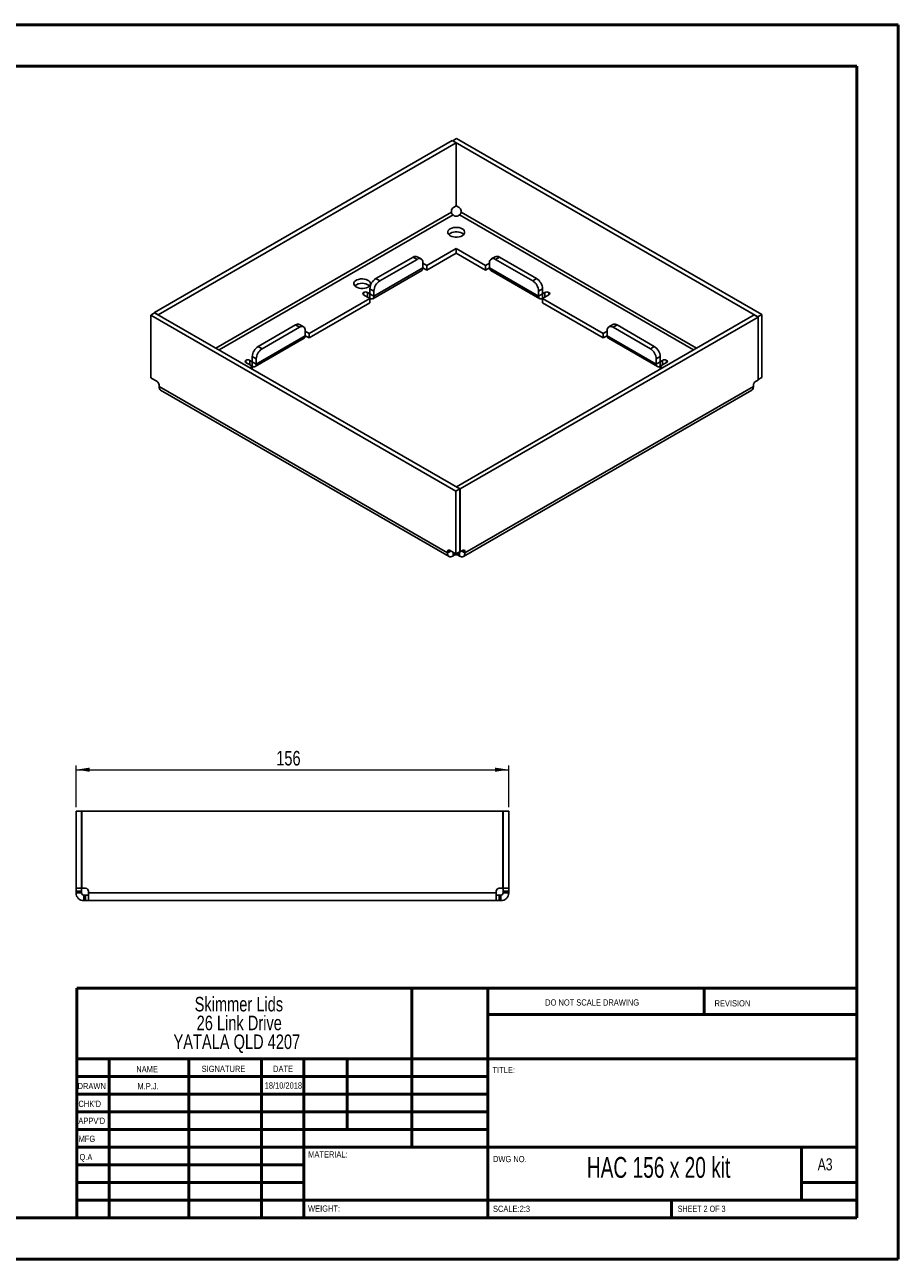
# Paper-space layout 'Sheet2' of a CAD drawing. Header units: millimetres. Extents: x 0 to 420, y 0 to 297.
# Tile 2 of 2: x 210 to 420, y 0 to 297. Entities that reach past the tile are written whole.
import ezdxf

# ---------------------------------------------------------------- set-up
doc = ezdxf.new("R2010")
doc.units = ezdxf.units.MM
doc.styles.add('SLDTEXTSTYLE0', font='TXT', dxfattribs={"width": 0.6875})
doc.styles.add('SLDTEXTSTYLE1', font='TXT', dxfattribs={"width": 0.75})
doc.dimstyles.new('SLDDIMSTYLE0', dxfattribs={"dimtxt": 3.5, "dimasz": 3.302, "dimexe": 0, "dimexo": 0.0625, "dimgap": 0.875, "dimtad": 1, "dimlfac": 1.5, "dimrnd": 1e-09, "dimzin": 12, "dimdsep": 46, "dimtxsty": 'SLDTEXTSTYLE1', "dimsah": 1, "dimcen": 0.09, "dimadec": 0, "dimazin": 3, "dimtfac": 1, "dimtofl": 0, "dimtmove": 0, "dimatfit": 3, "dimfxl": 1, "dimfrac": 2, "dimtolj": 1, "dimtzin": 12, "dimarcsym": 0})

# ---------------------------------------------------------------- blocks, each defined once
blk = doc.blocks.new('SW_NOTE_0_1')
at = {"color": 0, "linetype": 'Continuous', "lineweight": 0, "char_height": 3.5, "attachment_point": 2, "style": 'SLDTEXTSTYLE1'}
for s, insert in [('Skimmer Lids', (13.89, 4.51)), ('26 Link Drive', (13.98, -0.01)), ('YATALA QLD 4207', (13.4, -4.54))]:
    blk.add_mtext(s, dxfattribs=dict(at, insert=insert))
blk = doc.blocks.new('_D_2')
at = {"color": 7, "linetype": 'Continuous', "lineweight": 0}
for p, q in [((222.72, 109), (222.72, 119)), ((326.72, 109), (326.72, 119)), ((222.72, 118), (326.72, 118))]:
    blk.add_line(p, q, dxfattribs=at)
at = {"color": 7, "linetype": 'Continuous', "lineweight": 18}
for points in [[(222.72, 118), (226.02, 117.49), (226.02, 118.5)], [(326.72, 118), (323.42, 118.5), (323.42, 117.49)]]:
    blk.add_solid(points, dxfattribs=at)
at = {"color": 7, "linetype": 'Continuous', "lineweight": 18, "insert": (270.84, 122.51), "char_height": 3.5, "attachment_point": 1, "style": 'SLDTEXTSTYLE1'}
blk.add_mtext('156', dxfattribs=at)

psp = doc.layouts.new('Sheet2')

# ---------------------------------------------------------------- linework, layer by layer
at = {"color": 7, "linetype": 'Continuous', "lineweight": 50}
for p, q in [((0.3793, 297.2148), (420.3793, 297.2148)), ((420.3793, 0.2148), (420.3793, 297.2148)), ((10.3793, 287.2148), (410.3793, 287.2148)), ((410.3793, 287.2148), (410.3793, 10.2148)), ((222.8788, 65.4648), (410.0788, 65.4648)), ((222.8788, 65.4648), (222.8788, 10.2148)), ((303.4788, 65.4648), (303.4788, 27.2148)), ((321.6788, 65.4648), (321.6788, 10.2148)), ((373.6788, 59.0898), (373.6788, 65.4648)), ((410.0788, 59.0898), (321.6788, 59.0898)), ((410.0788, 48.4648), (222.8788, 48.4648)), ((230.6788, 48.4648), (230.6788, 10.2148)), ((249.8698, 48.4648), (249.8698, 10.2148)), ((267.2778, 48.4648), (267.2778, 10.2148)), ((277.4788, 10.2148), (277.4788, 48.4648)), ((287.8788, 31.4648), (287.8788, 48.4648)), ((321.6788, 44.2148), (222.8788, 44.2148)), ((321.6788, 39.9648), (222.8788, 39.9648)), ((321.6788, 35.7148), (222.8788, 35.7148)), ((321.6788, 31.4648), (222.8788, 31.4648)), ((277.4788, 27.2148), (222.8788, 27.2148)), ((277.4788, 27.2148), (410.0788, 27.2148)), ((397.0788, 14.4648), (397.0788, 27.2148)), ((277.4788, 22.9647), (222.8788, 22.9647)), ((277.4788, 18.7148), (222.8788, 18.7148)), ((410.0788, 18.7148), (397.0788, 18.7148)), ((222.8788, 14.4648), (410.3793, 14.4648)), ((365.8788, 10.2148), (365.8788, 14.4648)), ((10.3793, 10.2148), (410.3793, 10.2148)), ((0.3793, 0.2148), (420.3793, 0.2148))]:
    psp.add_line(p, q, dxfattribs=at)
at = {"color": 7, "linetype": 'Continuous', "lineweight": 25}
for p, q in [((313.1501, 269.3237), (241.5438, 227.9862)), ((314.0929, 268.7794), (242.4866, 227.4419)), ((314.0929, 268.7794), (313.1501, 269.3237)), ((314.2108, 269.8271), (313.268, 269.2828)), ((313.268, 269.2556), (313.268, 269.2828)), ((386.6185, 226.9385), (313.268, 269.2828)), ((314.0929, 253.6457), (314.0929, 268.7794)), ((387.5613, 227.4827), (314.2108, 269.8271)), ((314.0929, 253.6457), (313.4334, 253.2649)), ((314.7996, 253.2649), (314.0929, 253.6729)), ((312.962, 252.0951), (256.3481, 219.4126)), ((257.1024, 218.9772), (313.3391, 251.4419)), ((312.962, 252.4484), (312.962, 252.0951)), ((313.3391, 251.4419), (313.6451, 251.2652)), ((314.5879, 251.2652), (314.8939, 251.4419)), ((314.8939, 251.4419), (371.1306, 218.9772)), ((315.271, 252.0951), (315.271, 252.4484)), ((371.8849, 219.4126), (315.271, 252.0951)), ((303.7456, 241.305), (294.7889, 236.1345)), ((304.6884, 240.7608), (295.7317, 235.5902)), ((304.6884, 240.7608), (303.7456, 241.305)), ((305.6883, 240.8598), (304.7455, 241.4041)), ((314.1165, 243.3456), (307.0454, 239.2636)), ((307.0454, 238.1748), (314.1165, 242.2569)), ((321.1876, 239.2636), (314.1165, 243.3456)), ((314.1165, 242.2569), (314.1165, 243.3456)), ((314.1165, 242.2569), (321.1876, 238.1748)), ((323.4875, 241.4041), (322.5447, 240.8598)), ((324.4874, 241.305), (323.5446, 240.7608)), ((332.5013, 235.5902), (323.5446, 240.7608)), ((333.4441, 236.1345), (324.4874, 241.305)), ((294.0413, 231.3054), (305.8264, 238.1088)), ((294.3175, 231.9159), (306.1026, 238.7193)), ((306.1026, 238.7193), (306.1026, 239.9441)), ((307.0454, 239.2636), (306.1026, 239.8078)), ((307.0454, 238.1748), (306.1026, 238.7191)), ((307.0454, 239.2636), (307.0454, 238.1748)), ((322.1304, 239.8078), (321.1876, 239.2636)), ((321.1876, 238.1748), (321.1876, 239.2636)), ((322.1304, 238.7191), (321.1876, 238.1748)), ((322.1304, 239.9441), (322.1304, 238.7193)), ((322.1304, 238.7193), (333.9155, 231.9159)), ((322.4066, 238.1088), (334.1917, 231.3054)), ((294.7889, 236.1345), (295.7317, 235.5902)), ((332.5013, 235.5902), (333.4441, 236.1345)), ((291.8426, 232.2561), (291.8426, 232.8003)), ((291.8426, 232.2561), (293.3747, 231.3716)), ((293.3747, 232.4602), (292.7854, 232.8003)), ((292.7854, 232.8003), (292.7854, 231.7118)), ((294.3175, 233.1407), (293.3747, 233.685)), ((293.3747, 233.685), (293.3747, 232.4602)), ((294.3175, 231.9159), (293.3747, 232.4602)), ((293.3747, 231.3716), (293.3747, 232.4602)), ((294.3175, 233.1407), (294.3175, 231.9159)), ((334.8583, 233.685), (333.9155, 233.1407)), ((333.9155, 231.9159), (333.9155, 233.1407)), ((333.9155, 231.9159), (334.8583, 232.4602)), ((334.8583, 232.4602), (334.8583, 233.685)), ((335.4476, 232.8003), (334.8583, 232.4602)), ((334.8583, 231.3716), (334.8583, 232.4602)), ((334.8583, 231.3716), (336.3904, 232.2561)), ((335.4476, 231.7118), (335.4476, 232.8003)), ((336.3904, 232.8003), (336.3904, 232.2561)), ((293.3747, 231.3716), (278.7612, 222.9354)), ((278.7612, 221.8467), (293.3747, 230.2829)), ((293.3747, 230.2829), (293.3747, 231.3716)), ((349.4718, 222.9354), (334.8583, 231.3716)), ((334.8583, 231.3716), (334.8583, 230.2829)), ((334.8583, 230.2829), (349.4718, 221.8467)), ((240.6717, 227.3739), (241.6145, 227.9182)), ((240.6717, 227.3739), (314.0222, 185.0295)), ((240.6717, 212.2402), (240.6717, 227.3739)), ((242.4866, 227.4419), (241.5438, 227.9862)), ((241.5438, 227.9862), (241.5438, 227.8773)), ((241.6145, 227.9182), (314.965, 185.5738)), ((242.4866, 227.4147), (242.4866, 227.4419)), ((314.1401, 186.0772), (385.7464, 227.4147)), ((315.0829, 185.533), (386.6892, 226.8704)), ((385.7464, 227.4147), (386.6892, 226.8704)), ((387.5613, 227.4827), (386.6185, 226.9385)), ((386.6185, 226.9113), (386.6185, 226.9385)), ((386.6892, 226.8704), (386.6892, 211.7367)), ((387.5613, 212.349), (387.5613, 227.4827)), ((275.4613, 224.9769), (266.5046, 219.8063)), ((276.4041, 224.4326), (267.4475, 219.262)), ((276.4041, 224.4326), (275.4613, 224.9769)), ((277.4041, 224.5316), (276.4612, 225.0759)), ((277.8184, 222.3911), (277.8184, 223.6159)), ((278.7612, 222.9354), (277.8184, 223.4797)), ((278.7612, 222.9354), (278.7612, 221.8467)), ((350.4146, 223.4797), (349.4718, 222.9354)), ((349.4718, 221.8467), (349.4718, 222.9354)), ((350.4146, 223.6159), (350.4146, 222.3911)), ((351.7718, 225.0759), (350.8289, 224.5316)), ((352.7717, 224.9769), (351.8289, 224.4326)), ((360.7855, 219.262), (351.8289, 224.4326)), ((361.7284, 219.8063), (352.7717, 224.9769)), ((265.757, 214.9773), (277.5422, 221.7807)), ((266.0332, 215.5877), (277.8184, 222.3911)), ((266.5046, 219.8063), (267.4475, 219.262)), ((278.7612, 221.8467), (277.8184, 222.3909)), ((350.4146, 222.3909), (349.4718, 221.8467)), ((350.4146, 222.3911), (362.1998, 215.5877)), ((350.6908, 221.7807), (362.476, 214.9773)), ((360.7855, 219.262), (361.7284, 219.8063)), ((266.0332, 216.8125), (265.0904, 217.3568)), ((265.0904, 217.3568), (265.0904, 216.132)), ((266.0332, 216.8125), (266.0332, 215.5877)), ((363.1426, 217.3568), (362.1998, 216.8125)), ((362.1998, 215.5877), (362.1998, 216.8125)), ((363.1426, 216.132), (363.1426, 217.3568)), ((263.5584, 216.4722), (263.5584, 215.9279)), ((263.5584, 215.9279), (265.0904, 215.0434)), ((265.0904, 216.132), (264.5012, 216.4722)), ((264.5012, 216.4722), (264.5012, 215.3836)), ((265.0904, 215.0434), (264.5035, 214.7046)), ((266.0332, 215.5877), (265.0904, 216.132)), ((265.0904, 215.0434), (265.0904, 216.132)), ((265.0904, 214.3658), (265.0904, 215.0434)), ((362.1998, 215.5877), (363.1426, 216.132)), ((363.7318, 216.4722), (363.1426, 216.132)), ((363.1426, 215.0434), (363.1426, 216.132)), ((363.1426, 215.0434), (364.6746, 215.9279)), ((363.7295, 214.7046), (363.1426, 215.0434)), ((363.1426, 215.0434), (363.1426, 214.3658)), ((363.7318, 215.3836), (363.7318, 216.4722)), ((364.6746, 215.9279), (364.6746, 216.4722)), ((242.2033, 211.356), (240.6717, 212.2402)), ((386.0297, 211.356), (386.6892, 211.7367)), ((387.5613, 212.349), (386.6892, 211.8456)), ((242.6747, 210.1861), (242.6747, 210.5395)), ((242.6747, 210.1861), (312.0192, 170.1544)), ((243.0614, 209.3315), (312.4058, 169.2998)), ((315.8272, 169.2998), (385.1716, 209.3315)), ((385.5583, 210.1861), (316.2138, 170.1544)), ((385.5583, 210.1861), (385.5583, 210.5395)), ((314.0222, 185.0295), (314.965, 185.5738)), ((314.0222, 169.8958), (314.0222, 185.0295)), ((314.1401, 186.0772), (315.0829, 185.533)), ((314.1401, 186.05), (314.1401, 186.0772)), ((314.965, 170.4401), (314.965, 185.5738)), ((315.0829, 185.533), (315.0829, 170.3993)), ((312.0192, 170.5078), (312.4906, 170.78)), ((312.0192, 170.1544), (312.7967, 170.6033)), ((312.0192, 170.1544), (312.0192, 170.5078)), ((312.4906, 170.78), (314.0222, 169.8958)), ((313.3391, 169.3922), (313.3391, 170.2902)), ((313.6451, 169.5689), (313.3391, 169.3922)), ((313.6451, 169.5689), (313.6451, 170.1135)), ((314.0222, 169.8958), (314.965, 170.4401)), ((314.5879, 169.5689), (314.5879, 170.2224)), ((314.8939, 169.3922), (314.5879, 169.5689)), ((314.8939, 169.3922), (314.8939, 170.399)), ((315.0829, 170.3993), (314.965, 170.4673)), ((314.965, 170.4562), (315.0133, 170.4394)), ((315.0829, 170.3993), (315.7424, 170.78)), ((316.2138, 170.1544), (315.4363, 170.6033)), ((316.2138, 170.5078), (315.7424, 170.78)), ((316.2138, 170.5078), (316.2138, 170.1544)), ((222.719, 107.995), (224.0523, 107.995)), ((222.719, 89.4611), (222.719, 107.995)), ((224.0523, 89.4611), (224.0523, 107.995)), ((224.0857, 107.995), (224.0857, 89.4611)), ((224.0857, 107.995), (325.3523, 107.995)), ((325.3523, 107.995), (325.3523, 89.4611)), ((326.719, 107.995), (325.3857, 107.995)), ((325.3857, 89.4611), (325.3857, 107.995)), ((326.719, 89.4611), (326.719, 107.995)), ((222.719, 89.4611), (224.0523, 89.4611)), ((222.719, 88.7944), (222.719, 89.4611)), ((224.0523, 88.7944), (224.0523, 89.4611)), ((224.0857, 89.4611), (225.0184, 89.4611)), ((324.4196, 89.4611), (325.3523, 89.4611)), ((326.719, 89.4611), (325.3857, 89.4611)), ((325.3857, 88.7944), (325.3857, 89.4611)), ((326.719, 88.7944), (326.719, 89.4611)), ((222.719, 88.7944), (224.0523, 88.7944)), ((222.719, 88.3617), (222.719, 88.7944)), ((222.719, 88.3617), (224.0523, 88.3617)), ((224.0523, 88.3617), (224.0523, 88.7944)), ((224.5857, 86.495), (224.5857, 87.8283)), ((225.0184, 87.8283), (224.5857, 87.8283)), ((225.0184, 86.495), (224.5857, 86.495)), ((225.0184, 86.495), (225.0184, 87.8283)), ((225.6851, 87.8283), (225.0184, 87.8283)), ((225.6851, 86.495), (225.0184, 86.495)), ((225.6851, 88.7944), (225.6851, 88.3617)), ((323.7529, 88.3617), (225.6851, 88.3617)), ((323.7529, 86.495), (225.6851, 86.495)), ((323.7529, 88.3617), (323.7529, 88.7944)), ((324.4196, 87.8283), (323.7529, 87.8283)), ((324.4196, 86.495), (323.7529, 86.495)), ((324.4196, 86.495), (324.4196, 87.8283)), ((324.8523, 87.8283), (324.4196, 87.8283)), ((324.8523, 86.495), (324.4196, 86.495)), ((324.8523, 86.495), (324.8523, 87.8283)), ((326.719, 88.7944), (325.3857, 88.7944)), ((325.3857, 88.3617), (325.3857, 88.7944)), ((326.719, 88.3617), (325.3857, 88.3617)), ((326.719, 88.3617), (326.719, 88.7944))]:
    psp.add_line(p, q, dxfattribs=at)
at = {"color": 7, "linetype": 'Continuous', "lineweight": 25, "flags": 128}
for points in [[(315.5543, 246.4616), (315.8382, 246.6671), (316.0357, 246.9039), (316.137, 247.1601), (316.137, 247.423), (316.0357, 247.6793), (315.8382, 247.9161), (315.5543, 248.1216), (315.1983, 248.2855), (314.7881, 248.3995), (314.3442, 248.458), (313.8888, 248.458), (313.4449, 248.3995), (313.0347, 248.2855), (312.6787, 248.1216), (312.3948, 247.9161), (312.1973, 247.6793), (312.096, 247.423), (312.096, 247.1601), (312.1973, 246.9039), (312.3948, 246.6671), (312.6787, 246.4616), (313.0347, 246.2977), (313.4449, 246.1836), (313.8888, 246.1251), (314.3442, 246.1251), (314.7881, 246.1836), (315.1983, 246.2977), (315.5543, 246.4616)], [(315.5543, 247.0329), (315.8382, 246.8274), (315.918, 246.7472)], [(292.9033, 234.093), (293.1913, 234.3033), (293.3876, 234.5462), (293.4815, 234.8088), (293.468, 235.0767), (293.3478, 235.3357), (293.1274, 235.5716), (292.8187, 235.7719), (292.4383, 235.9256), (292.0067, 236.0246), (291.5473, 236.0635), (291.0846, 236.0401), (290.6438, 235.9558), (290.2486, 235.815), (289.9203, 235.6255), (289.6765, 235.3973), (289.5304, 235.1429), (289.4899, 234.8758), (289.5572, 234.6106), (289.7287, 234.3614), (289.995, 234.1418), (290.3419, 233.9636), (290.7507, 233.8364), (291.1992, 233.767), (291.6634, 233.7592), (292.1182, 233.8134), (292.539, 233.9267), (292.9033, 234.093)]]:
    psp.add_lwpolyline(points, dxfattribs=at)
at = {"color": 7, "linetype": 'Continuous', "lineweight": 25}
for centre, radius, start, end in [((313.9855, 252.4019), 1.0245, 122.605478, 177.394522), ((314.2475, 252.4019), 1.0245, 2.605478, 57.394522), ((314.1165, 252.175), 1.0247, 242.609672, 297.390328), ((314.1426, 244.5325), 2.8714, 60.551039, 129.528195), ((304.3314, 240.4873), 1.006, 65.692881, 125.617577), ((305.2405, 240.0839), 0.8734, 350.785963, 129.203285), ((322.9925, 240.0839), 0.8734, 50.796715, 189.214037), ((323.9016, 240.4873), 1.006, 54.382423, 114.307119), ((305.4493, 238.6472), 0.6573, 305.013333, 6.298848), ((322.7837, 238.6472), 0.6573, 173.701152, 234.986667), ((291.4891, 232.3017), 2.7144, 49.475458, 130.524542), ((296.4451, 233.5452), 3.0736, 122.605478, 177.394522), ((297.3879, 233.001), 3.0736, 122.605478, 177.394522), ((330.8451, 233.001), 3.0736, 2.605478, 57.394522), ((331.7879, 233.5452), 3.0736, 2.605478, 57.394522), ((291.9459, 232.5282), 0.2911, 110.783421, 249.216579), ((292.314, 231.8905), 1.0247, 62.609672, 117.390328), ((293.7427, 231.8226), 0.5823, 230.796715, 9.214037), ((334.4903, 231.8226), 0.5823, 170.785963, 309.203285), ((335.919, 231.8905), 1.0247, 62.609672, 117.390328), ((336.2871, 232.5282), 0.2911, 290.783421, 69.216579), ((276.0472, 224.1591), 1.006, 65.692881, 125.617577), ((276.9562, 223.7558), 0.8734, 350.785963, 129.203285), ((351.2768, 223.7558), 0.8734, 50.796715, 189.214037), ((352.1858, 224.1591), 1.006, 54.382423, 114.307119), ((268.1609, 217.2171), 3.0736, 122.605478, 177.394522), ((277.165, 222.319), 0.6573, 305.013333, 6.298848), ((351.068, 222.319), 0.6573, 173.701152, 234.986667), ((360.0721, 217.2171), 3.0736, 2.605478, 57.394522), ((269.1037, 216.6728), 3.0736, 122.605478, 177.394522), ((359.1293, 216.6728), 3.0736, 2.605478, 57.394522), ((263.6616, 216.2), 0.2911, 110.783421, 249.216579), ((264.0298, 215.5624), 1.0247, 62.609672, 117.390328), ((265.4585, 215.4945), 0.5823, 230.796715, 9.214037), ((362.7745, 215.4945), 0.5823, 170.785963, 309.203285), ((364.2032, 215.5624), 1.0247, 62.609672, 117.390328), ((364.5714, 216.2), 0.2911, 290.783421, 69.216579), ((241.6513, 210.4929), 1.0245, 2.605478, 57.394522), ((386.5817, 210.4929), 1.0245, 122.605478, 177.394522), ((312.3065, 170.5544), 0.2911, 50.796715, 189.214037), ((314.1165, 168.6591), 1.0247, 62.609672, 117.390328), ((315.9265, 170.5544), 0.2911, 350.785963, 129.203285), ((225.0184, 88.7944), 0.6667, 0, 90), ((324.4196, 88.7944), 0.6667, 90, 180)]:
    psp.add_arc(centre, radius, start, end, dxfattribs=at)
for points, knots in [([(313.3391, 251.4419), (313.2404, 251.4989), (313.1422, 251.6025), (313.0026, 251.8443), (312.962, 251.9811), (312.962, 252.0951)], [0, 0, 0, 0, 0.5, 0.5, 1, 1, 1, 1]), ([(315.271, 252.0951), (315.271, 251.9811), (315.2304, 251.8443), (315.0908, 251.6025), (314.9926, 251.4989), (314.8939, 251.4419)], [0, 0, 0, 0, 0.5, 0.5, 1, 1, 1, 1]), ([(243.0614, 209.3315), (243.0614, 209.3315), (242.9186, 209.3593), (242.7425, 209.64), (242.6973, 210.0041), (242.6747, 210.1861)], [0, 0, 0, 0, 0.00010213, 0.50005106, 1, 1, 1, 1]), ([(385.5583, 210.1861), (385.5357, 210.0041), (385.4905, 209.64), (385.3144, 209.3593), (385.1716, 209.3315), (385.1716, 209.3315)], [0, 0, 0, 0, 0.49994894, 0.99989787, 1, 1, 1, 1]), ([(312.0192, 170.1544), (312.0192, 169.9549), (312.0535, 169.7753), (312.1858, 169.483), (312.2836, 169.3704), (312.5279, 169.2293), (312.6744, 169.2008), (312.9936, 169.2324), (313.1663, 169.2925), (313.3391, 169.3922)], [0, 0, 0, 0, 0.25, 0.25, 0.5, 0.5, 0.75, 0.75, 1, 1, 1, 1]), ([(314.8939, 169.3922), (315.0667, 169.2925), (315.2394, 169.2324), (315.5586, 169.2008), (315.7051, 169.2293), (315.9494, 169.3704), (316.0472, 169.483), (316.1795, 169.7753), (316.2138, 169.9549), (316.2138, 170.1544)], [0, 0, 0, 0, 0.25, 0.25, 0.5, 0.5, 0.75, 0.75, 1, 1, 1, 1]), ([(222.719, 88.3617), (222.719, 88.1173), (222.7676, 87.8731), (222.9546, 87.4216), (223.093, 87.2145), (223.4385, 86.869), (223.6456, 86.7306), (224.0971, 86.5436), (224.3413, 86.495), (224.5857, 86.495)], [0, 0, 0, 0, 0.25, 0.25, 0.5, 0.5, 0.75, 0.75, 1, 1, 1, 1]), ([(224.0523, 88.3617), (224.0523, 88.222), (224.1098, 88.0833), (224.3073, 87.8858), (224.446, 87.8283), (224.5857, 87.8283)], [0, 0, 0, 0, 0.5, 0.5, 1, 1, 1, 1]), ([(225.6851, 86.495), (225.6851, 86.495), (225.6851, 86.5436), (225.6851, 86.7306), (225.6851, 86.869), (225.6851, 87.2145), (225.6851, 87.4216), (225.6851, 87.8731), (225.6851, 88.1173), (225.6851, 88.3617)], [0, 0, 0, 0, 0.25, 0.25, 0.5, 0.5, 0.75, 0.75, 1, 1, 1, 1]), ([(323.7529, 88.3617), (323.7529, 88.1173), (323.7529, 87.8731), (323.7529, 87.4216), (323.7529, 87.2145), (323.7529, 86.869), (323.7529, 86.7306), (323.7529, 86.5436), (323.7529, 86.495), (323.7529, 86.495)], [0, 0, 0, 0, 0.25, 0.25, 0.5, 0.5, 0.75, 0.75, 1, 1, 1, 1]), ([(324.8523, 87.8283), (324.992, 87.8283), (325.1307, 87.8858), (325.3282, 88.0833), (325.3857, 88.222), (325.3857, 88.3617)], [0, 0, 0, 0, 0.5, 0.5, 1, 1, 1, 1]), ([(324.8523, 86.495), (325.0967, 86.495), (325.3409, 86.5436), (325.7924, 86.7306), (325.9995, 86.869), (326.345, 87.2145), (326.4834, 87.4216), (326.6704, 87.8731), (326.719, 88.1173), (326.719, 88.3617)], [0, 0, 0, 0, 0.25, 0.25, 0.5, 0.5, 0.75, 0.75, 1, 1, 1, 1])]:
    psp.add_open_spline(points, degree=3, knots=knots, dxfattribs=at)

# ---------------------------------------------------------------- block references
at = {"color": 7, "linetype": 'Continuous', "lineweight": 0}
psp.add_blockref('SW_NOTE_0_1', (247.9727, 58.8388), dxfattribs=at)

# ---------------------------------------------------------------- texts
for s, insert, char_height, attachment_point, style in [('DO NOT SCALE DRAWING', (335.4935, 62.7478), 1.5, 1, 'SLDTEXTSTYLE1'), ('REVISION', (376.2064, 62.5497), 1.5, 1, 'SLDTEXTSTYLE1'), ('NAME', (237.2011, 46.7163), 1.5, 1, 'SLDTEXTSTYLE1'), ('SIGNATURE', (252.9124, 46.7765), 1.5, 1, 'SLDTEXTSTYLE1'), ('DATE', (270.0935, 46.791), 1.5, 1, 'SLDTEXTSTYLE1'), ('TITLE:', (322.835, 46.4931), 1.5, 1, 'SLDTEXTSTYLE1'), ('DRAWN', (223.091, 42.6445), 1.5, 1, 'SLDTEXTSTYLE1'), ('M.P.J.', (240.0366, 42.5981), 1.4986, 2, 'SLDTEXTSTYLE1'), ('18/10/2018', (272.564, 42.7739), 1.4986, 2, 'SLDTEXTSTYLE1'), ("CHK'D", (223.2893, 38.3692), 1.5, 1, 'SLDTEXTSTYLE1'), ("APPV'D", (223.2806, 34.2791), 1.5, 1, 'SLDTEXTSTYLE1'), ('MFG', (223.334, 29.9485), 1.5, 1, 'SLDTEXTSTYLE1'), ('Q.A', (223.5479, 25.5644), 1.5, 1, 'SLDTEXTSTYLE1'), ('MATERIAL:', (278.5247, 26.2008), 1.5, 1, 'SLDTEXTSTYLE1'), ('DWG NO.', (322.9528, 25.0834), 1.5, 1, 'SLDTEXTSTYLE1'), ('HAC 156 x 20 kit', (362.7602, 24.8313), 5, 2, 'SLDTEXTSTYLE0'), ('A3', (400.9998, 24.5152), 2.91042, 1, 'SLDTEXTSTYLE1'), ('WEIGHT:', (278.4967, 13.1641), 1.4986, 1, 'SLDTEXTSTYLE1'), ('SCALE:2:3', (322.9528, 13.1149), 1.5, 1, 'SLDTEXTSTYLE1'), ('SHEET 2 OF 3', (367.3571, 13.1149), 1.5, 1, 'SLDTEXTSTYLE0')]:
    psp.add_mtext(s, dxfattribs=dict(at, insert=insert, char_height=char_height, attachment_point=attachment_point, style=style))

# ---------------------------------------------------------------- dimensions: what is measured, and where the dimension line sits
at = {"color": 7, "linetype": 'Continuous', "lineweight": 18}
dim = psp.add_linear_dim(base=(326.719, 117.995), p1=(222.719, 107.995), p2=(326.719, 107.995), dimstyle='SLDDIMSTYLE0', dxfattribs=at)
dim.commit()
dim.dimension.update_dxf_attribs({"geometry": '_D_2', "text_midpoint": (274.719, 117.995), "dimtype": 160})

doc.saveas('drawing.dxf')
